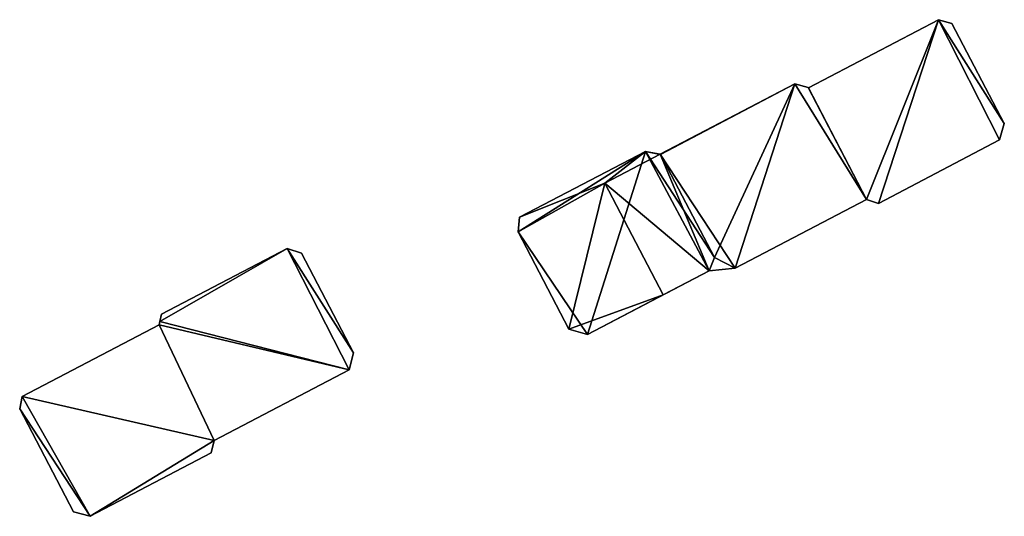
# Model space of a CAD drawing. Header units: inches. Extents: x 2523744 to 2528136, y 1148995 to 1152010.
# Tile 117 of 256: x 2526094 to 2526198, y 1150208 to 1150261. Entities that reach past the tile are written whole.
import ezdxf

# ---------------------------------------------------------------- set-up
doc = ezdxf.new("R2010")
doc.units = ezdxf.units.IN
doc.header["$MEASUREMENT"] = 0
doc.layers.add('Gebaeude Einzelhaus', color=10, linetype='Continuous')

msp = doc.modelspace()

# ---------------------------------------------------------------- meshes
at = {"layer": 'Gebaeude Einzelhaus'}
mesh = msp.add_polyface(dxfattribs=at)
corners = [(2526175.855, 1150254.249, 410.662), (2526169.531, 1150234.691, 410.662), (2526183.473, 1150241.989, 410.662), (2526167.355, 1150235.816, 410.662), (2526166.775, 1150234.396, 410.662), (2526191.084, 1150261.045, 410.662), (2526184.725, 1150241.565, 410.662), (2526177.301, 1150253.831, 410.662), (2526177.272, 1150253.839, 410.662), (2526197.563, 1150248.285, 410.662), (2526198.071, 1150250.043, 410.662), (2526192.516, 1150260.655, 410.662), (2526161.626, 1150246.761, 410.662), (2526161.572, 1150246.772, 410.662), (2526146.509, 1150238.548, 412.024), (2526151.91, 1150228.23, 412.024), (2526153.889, 1150227.651, 412.024), (2526160.024, 1150247.08, 412.024), (2526166.775, 1150234.396, 412.024), (2526167.355, 1150235.816, 412.024), (2526161.626, 1150246.761, 412.024), (2526146.679, 1150240.094, 412.024), (2526177.272, 1150253.839, 391.326), (2526177.301, 1150253.831, 391.326), (2526175.855, 1150254.249, 391.326), (2526161.572, 1150246.772, 391.326), (2526161.916, 1150231.854, 410.662), (2526161.916, 1150231.854, 391.326), (2526166.775, 1150234.396, 391.326), (2526169.531, 1150234.691, 391.326), (2526183.473, 1150241.989, 391.326), (2526184.725, 1150241.565, 391.326), (2526197.563, 1150248.285, 391.326), (2526198.071, 1150250.043, 391.326), (2526192.516, 1150260.655, 391.326), (2526191.084, 1150261.045, 391.326), (2526155.713, 1150243.705, 391.326), (2526146.679, 1150240.094, 391.326), (2526160.024, 1150247.08, 391.326), (2526146.509, 1150238.548, 391.326), (2526151.91, 1150228.23, 391.326), (2526153.889, 1150227.651, 391.326)]
mesh.append_faces([[corners[k] for k in face] for face in [(14, 17, 21), (17, 19, 20), (17, 18, 19), (14, 16, 17), (17, 16, 18), (14, 15, 16), (3, 0, 12), (12, 0, 13), (5, 10, 11), (5, 9, 10), (5, 6, 9), (0, 2, 8), (8, 2, 7), (7, 2, 5), (5, 2, 6), (4, 1, 3), (3, 1, 0), (0, 1, 2)]], dxfattribs={"color": 13})
mesh.append_faces([[corners[k] for k in face] for face in [(40, 27, 41), (40, 36, 27), (36, 38, 25), (36, 37, 38), (40, 39, 36), (36, 39, 37), (38, 13, 25), (13, 20, 12), (38, 17, 13), (13, 17, 20), (3, 12, 19), (19, 12, 20), (19, 18, 3), (3, 18, 4), (16, 26, 18), (18, 26, 4), (16, 41, 26), (26, 41, 27), (16, 15, 41), (41, 15, 40), (15, 14, 40), (40, 14, 39), (14, 21, 39), (39, 21, 37), (21, 17, 37), (37, 17, 38), (32, 35, 33), (33, 35, 34), (25, 28, 36), (36, 28, 27), (24, 29, 25), (25, 29, 28), (35, 30, 23), (23, 30, 22), (22, 30, 24), (24, 30, 29), (32, 31, 35), (35, 31, 30), (5, 11, 35), (35, 11, 34), (7, 5, 23), (23, 5, 35), (11, 10, 34), (34, 10, 33), (10, 9, 33), (33, 9, 32), (9, 6, 32), (32, 6, 31), (6, 2, 31), (31, 2, 30), (2, 1, 30), (30, 1, 29), (1, 4, 29), (29, 4, 28), (26, 28, 4), (26, 27, 28), (24, 25, 0), (0, 25, 13), (0, 8, 24), (24, 8, 22), (8, 7, 22), (22, 7, 23)]], dxfattribs={"color": 41})
mesh = msp.add_polyface(dxfattribs=at)
corners = [(2526101.151, 1150208.373, 412.647), (2526093.944, 1150221.074, 412.647), (2526093.67, 1150219.785, 412.647), (2526114.293, 1150216.405, 412.647), (2526108.445, 1150228.665, 412.647), (2526099.391, 1150208.855, 412.647), (2526113.99, 1150215.094, 412.647), (2526128.611, 1150223.9, 412.647), (2526122.028, 1150236.788, 412.647), (2526129.076, 1150225.696, 412.647), (2526108.523, 1150229.018, 412.647), (2526123.539, 1150236.274, 412.647), (2526108.696, 1150229.809, 412.647), (2526114.293, 1150216.405, 393.391), (2526113.99, 1150215.094, 393.391), (2526128.611, 1150223.9, 393.391), (2526129.076, 1150225.696, 393.391), (2526123.539, 1150236.274, 393.391), (2526122.028, 1150236.788, 393.391), (2526108.696, 1150229.809, 393.391), (2526108.523, 1150229.018, 393.391), (2526108.445, 1150228.665, 393.391), (2526093.944, 1150221.074, 393.391), (2526093.67, 1150219.785, 393.391), (2526099.391, 1150208.855, 393.391), (2526101.151, 1150208.373, 393.391)]
mesh.append_faces([[corners[k] for k in face] for face in [(10, 8, 12), (8, 9, 11), (4, 7, 10), (10, 7, 8), (8, 7, 9), (4, 3, 7), (3, 0, 6), (0, 2, 5), (4, 1, 3), (3, 1, 0), (0, 1, 2)]], dxfattribs={"color": 13})
mesh.append_faces([[corners[k] for k in face] for face in [(25, 13, 14), (15, 18, 16), (16, 18, 17), (15, 20, 18), (18, 20, 19), (13, 21, 15), (15, 21, 20), (25, 22, 13), (13, 22, 21), (24, 23, 25), (25, 23, 22), (6, 0, 14), (14, 0, 25), (0, 5, 25), (25, 5, 24), (5, 2, 24), (24, 2, 23), (2, 1, 23), (23, 1, 22), (1, 4, 22), (22, 4, 21), (4, 10, 21), (21, 10, 20), (10, 12, 20), (20, 12, 19), (12, 8, 19), (19, 8, 18), (8, 11, 18), (18, 11, 17), (11, 9, 17), (17, 9, 16), (9, 7, 16), (16, 7, 15), (7, 3, 15), (15, 3, 13), (3, 6, 13), (13, 6, 14)]], dxfattribs={"color": 41})

doc.saveas('drawing.dxf')
